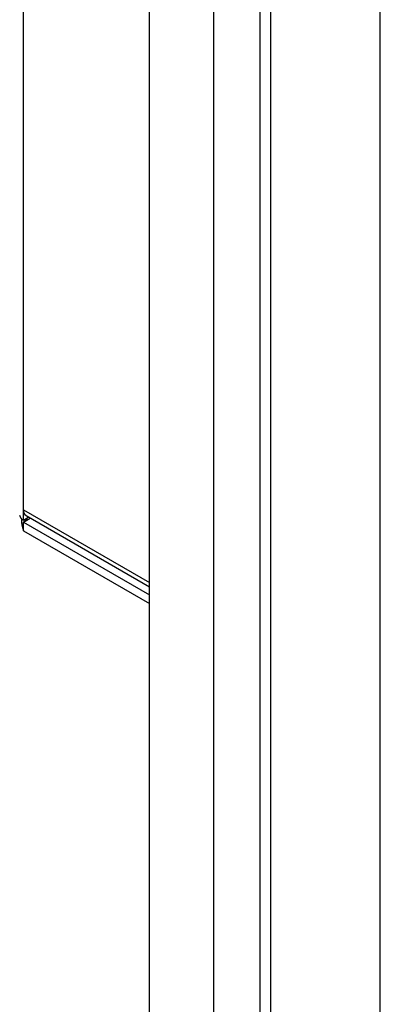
# Model space of a CAD drawing. Header units: millimetres. Extents: x 7187 to 8806, y -3756 to -2918.
# Tile 75 of 250: x 7635 to 7669, y -3696 to -3604. Entities that reach past the tile are written whole.
import ezdxf

# ---------------------------------------------------------------- set-up
doc = ezdxf.new("R2010")
doc.units = ezdxf.units.MM
doc.header["$LTSCALE"] = 3

msp = doc.modelspace()

# ---------------------------------------------------------------- linework, layer by layer
at = {"linetype": 'Continuous', "lineweight": 30}
for p, q in [((7635.493, -3649.503), (7635.493, -3552.171)), ((7668.798, -3751.482), (7668.798, -3553.147)), ((7647.242, -3730.493), (7647.242, -3554.61)), ((7653.241, -3556.37), (7653.241, -3753.157)), ((7657.575, -3755.49), (7657.575, -3558.703)), ((7658.562, -3558.75), (7658.562, -3755.537)), ((7635.493, -3650.482), (7635.493, -3649.503)), ((7635.493, -3649.503), (7647.242, -3656.285)), ((7635.949, -3650.172), (7635.493, -3650.646)), ((7635.99, -3650.195), (7635.493, -3650.482)), ((7635.493, -3650.646), (7636.132, -3650.277)), ((7635.493, -3650.646), (7647.242, -3657.428)), ((7635.493, -3651.462), (7635.493, -3650.646)), ((7635.742, -3650.052), (7647.242, -3656.691)), ((7635.493, -3651.462), (7647.242, -3658.245))]:
    msp.add_line(p, q, dxfattribs=at)
msp.add_polyline3d([(7635.333, -3650.336, 0), (7635.333, -3650.346, 0), (7635.333, -3650.356, 0), (7635.333, -3650.356, 0), (7635.323, -3650.366, 0), (7635.323, -3650.376, 0), (7635.323, -3650.386, 0), (7635.323, -3650.386, 0), (7635.323, -3650.396, 0), (7635.323, -3650.406, 0), (7635.323, -3650.406, 0), (7635.323, -3650.416, 0), (7635.323, -3650.426, 0), (7635.323, -3650.436, 0), (7635.323, -3650.436, 0), (7635.323, -3650.446, 0), (7635.323, -3650.456, 0), (7635.323, -3650.456, 0), (7635.323, -3650.466, 0), (7635.323, -3650.476, 0), (7635.323, -3650.476, 0), (7635.323, -3650.486, 0), (7635.323, -3650.496, 0), (7635.323, -3650.506, 0), (7635.313, -3650.506, 0), (7635.313, -3650.516, 0), (7635.313, -3650.526, 0), (7635.313, -3650.526, 0), (7635.313, -3650.536, 0), (7635.313, -3650.546, 0), (7635.313, -3650.546, 0), (7635.313, -3650.556, 0), (7635.313, -3650.566, 0), (7635.313, -3650.576, 0), (7635.313, -3650.576, 0), (7635.313, -3650.586, 0), (7635.313, -3650.596, 0), (7635.313, -3650.596, 0), (7635.313, -3650.606, 0), (7635.313, -3650.616, 0), (7635.313, -3650.616, 0), (7635.313, -3650.626, 0), (7635.313, -3650.636, 0), (7635.313, -3650.636, 0), (7635.313, -3650.646, 0), (7635.313, -3650.656, 0), (7635.313, -3650.656, 0), (7635.323, -3650.666, 0), (7635.323, -3650.676, 0), (7635.323, -3650.676, 0), (7635.323, -3650.686, 0), (7635.323, -3650.696, 0), (7635.323, -3650.696, 0), (7635.323, -3650.706, 0), (7635.323, -3650.716, 0), (7635.323, -3650.716, 0), (7635.323, -3650.726, 0), (7635.323, -3650.736, 0), (7635.323, -3650.736, 0), (7635.323, -3650.746, 0), (7635.323, -3650.756, 0), (7635.323, -3650.756, 0), (7635.323, -3650.766, 0), (7635.323, -3650.776, 0), (7635.323, -3650.776, 0), (7635.333, -3650.786, 0), (7635.333, -3650.796, 0), (7635.333, -3650.796, 0), (7635.333, -3650.806, 0), (7635.333, -3650.816, 0), (7635.333, -3650.816, 0), (7635.333, -3650.826, 0), (7635.333, -3650.836, 0), (7635.333, -3650.836, 0), (7635.333, -3650.846, 0), (7635.333, -3650.846, 0), (7635.333, -3650.856, 0), (7635.343, -3650.866, 0), (7635.343, -3650.866, 0), (7635.343, -3650.876, 0), (7635.343, -3650.886, 0), (7635.343, -3650.886, 0), (7635.343, -3650.896, 0), (7635.343, -3650.896, 0), (7635.343, -3650.906, 0), (7635.343, -3650.916, 0), (7635.353, -3650.916, 0), (7635.353, -3650.926, 0), (7635.353, -3650.936, 0), (7635.353, -3650.936, 0), (7635.353, -3650.946, 0), (7635.353, -3650.946, 0), (7635.353, -3650.956, 0), (7635.353, -3650.966, 0), (7635.353, -3650.966, 0), (7635.363, -3650.976, 0), (7635.363, -3650.976, 0), (7635.363, -3650.986, 0), (7635.363, -3650.996, 0), (7635.363, -3650.996, 0), (7635.363, -3651.006, 0), (7635.363, -3651.006, 0), (7635.363, -3651.016, 0), (7635.373, -3651.016, 0), (7635.373, -3651.026, 0), (7635.373, -3651.036, 0), (7635.373, -3651.036, 0), (7635.373, -3651.046, 0), (7635.373, -3651.046, 0), (7635.373, -3651.056, 0), (7635.373, -3651.056, 0), (7635.383, -3651.066, 0), (7635.383, -3651.076, 0), (7635.383, -3651.076, 0), (7635.383, -3651.086, 0), (7635.383, -3651.086, 0), (7635.383, -3651.096, 0), (7635.383, -3651.096, 0), (7635.383, -3651.106, 0), (7635.393, -3651.106, 0), (7635.393, -3651.116, 0), (7635.393, -3651.116, 0), (7635.393, -3651.126, 0), (7635.393, -3651.136, 0), (7635.393, -3651.136, 0), (7635.393, -3651.146, 0), (7635.403, -3651.146, 0), (7635.403, -3651.156, 0), (7635.403, -3651.156, 0), (7635.403, -3651.166, 0), (7635.403, -3651.166, 0), (7635.403, -3651.176, 0), (7635.403, -3651.176, 0), (7635.413, -3651.186, 0), (7635.413, -3651.186, 0), (7635.413, -3651.196, 0), (7635.413, -3651.196, 0), (7635.413, -3651.206, 0), (7635.413, -3651.206, 0), (7635.413, -3651.216, 0), (7635.423, -3651.216, 0), (7635.423, -3651.226, 0), (7635.423, -3651.226, 0), (7635.423, -3651.236, 0), (7635.423, -3651.236, 0), (7635.423, -3651.246, 0), (7635.423, -3651.246, 0), (7635.433, -3651.256, 0), (7635.433, -3651.256, 0), (7635.433, -3651.266, 0), (7635.433, -3651.266, 0), (7635.433, -3651.276, 0), (7635.433, -3651.276, 0), (7635.433, -3651.286, 0), (7635.443, -3651.286, 0), (7635.443, -3651.296, 0), (7635.443, -3651.296, 0), (7635.443, -3651.306, 0), (7635.443, -3651.306, 0), (7635.443, -3651.316, 0), (7635.443, -3651.316, 0), (7635.453, -3651.326, 0), (7635.453, -3651.326, 0), (7635.453, -3651.336, 0), (7635.453, -3651.336, 0), (7635.453, -3651.336, 0), (7635.453, -3651.346, 0), (7635.453, -3651.346, 0), (7635.463, -3651.356, 0), (7635.463, -3651.356, 0), (7635.463, -3651.366, 0), (7635.463, -3651.366, 0), (7635.463, -3651.376, 0), (7635.463, -3651.376, 0), (7635.473, -3651.386, 0), (7635.473, -3651.386, 0), (7635.473, -3651.396, 0), (7635.473, -3651.396, 0), (7635.473, -3651.406, 0), (7635.473, -3651.406, 0), (7635.473, -3651.406, 0), (7635.483, -3651.416, 0), (7635.483, -3651.416, 0), (7635.483, -3651.426, 0), (7635.483, -3651.426, 0), (7635.483, -3651.436, 0), (7635.483, -3651.436, 0), (7635.483, -3651.446, 0), (7635.493, -3651.446, 0), (7635.493, -3651.456, 0), (7635.493, -3651.456, 0), (7635.493, -3651.466, 0)], dxfattribs=at)
for centre, radius, start, end in [((7636.093, -3649.562), 0.602, 174.31192, 234.3759), ((7635.742, -3649.933), 0.604, 185.69606, 245.62403)]:
    msp.add_arc(centre, radius, start, end, dxfattribs=at)

doc.saveas('drawing.dxf')
